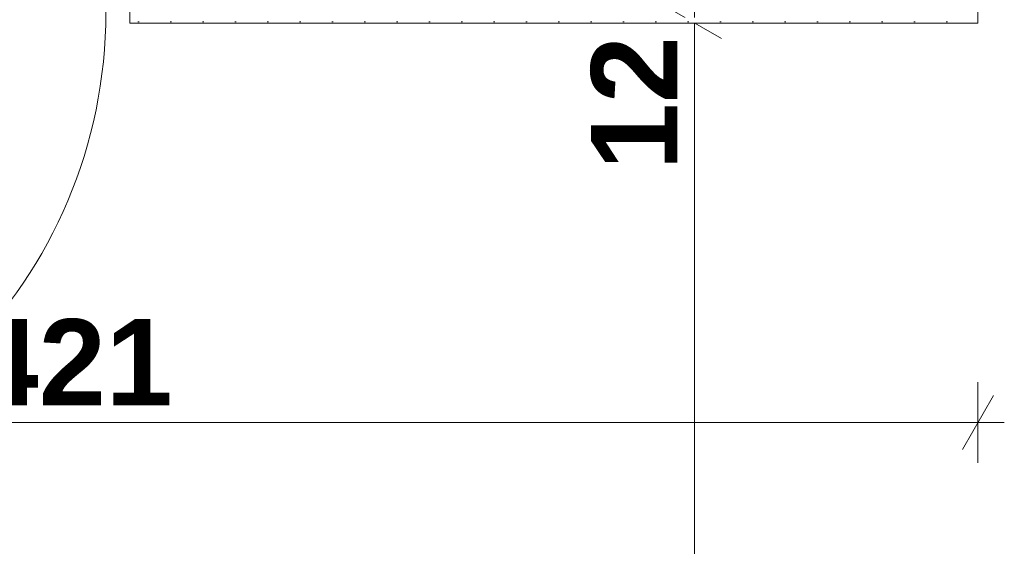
# Model space of a CAD drawing. Extents: x -7314 to 11761, y 144 to 9383.
# Tile 51 of 193: x 1113 to 1341, y 3221 to 3343. Entities that reach past the tile are written whole.
import ezdxf
from ezdxf.xclip import XClip

# ---------------------------------------------------------------- set-up
doc = ezdxf.new("R2010")
doc.units = 0
doc.header["$MEASUREMENT"] = 0
doc.header["$XCLIPFRAME"] = 0
doc.linetypes.add('Wipeout_Contour', pattern=[20000, 0, -20000])
doc.layers.add('FORMA - Arch 01 - 220-A Ściany', color=7, linetype='Continuous')
doc.layers.add('FORMA - Arch 04 - Wymiary ogólne', color=7, linetype='Continuous')
doc.styles.add('STYL_AUTOMATYCZNY_9', font='arial.ttf')
pattern_1 = [(0, (4185.3, -5972.398), (0, 7.5), [0, -7.5])]

# ---------------------------------------------------------------- blocks, each defined once
blk = doc.blocks.new('Rysunek_1_1', base_point=(4185.3, -5972.4))
at = {"layer": 'FORMA - Arch 01 - 220-A Ściany', "color": 7, "linetype": 'Continuous', "lineweight": 13, "ltscale": 0.025}
blk.add_arc((1020.36, 3344.83), 112.4, 270, 0, dxfattribs=at)
at = {"layer": 'FORMA - Arch 04 - Wymiary ogólne', "color": 154, "linetype": 'Continuous', "lineweight": 13, "ltscale": 0.025}
for p, q in [((1269.31, 3342.33), (1269.31, 3354.33)), ((1263.06, 3345.94), (1275.56, 3338.72)), ((1278.68, 3342.33), (1259.93, 3342.33)), ((1269.31, 2594.4), (1269.31, 3342.33)), ((1335.04, 3259.02), (1335.04, 3240.27)), ((1331.43, 3243.39), (1338.65, 3255.89)), ((1335.04, 3249.64), (914.04, 3249.64)), ((1341.15, 3249.64), (1335.04, 3249.64))]:
    blk.add_line(p, q, dxfattribs=at)
at = {"layer": 'FORMA - Arch 04 - Wymiary ogólne', "color": 154, "linetype": 'Continuous', "lineweight": 13, "insert": (1265.31, 3308.21), "char_height": 20, "width": 30.509, "attachment_point": 7, "rotation": 90, "style": 'STYL_AUTOMATYCZNY_9'}
blk.add_mtext('\\A1;{\\pql;\\fArial|b1|i0|c238|p0;\\W1.000000;12}', dxfattribs=at)
at = {"layer": 'FORMA - Arch 04 - Wymiary ogólne', "color": 154, "linetype": 'Continuous', "lineweight": 13, "insert": (1101.66, 3253.64), "char_height": 20, "width": 45.7634, "attachment_point": 7, "style": 'STYL_AUTOMATYCZNY_9'}
blk.add_mtext('\\A1;{\\pql;\\fArial|b1|i0|c238|p0;\\W1.000000;421}', dxfattribs=at)
at = {"color": 254, "linetype": 'Wipeout_Contour', "lineweight": 0, "ltscale": 10797.255442}
blk.add_wipeout([(1333.79, 3343.58), (1333.79, 3342.33), (1335.04, 3342.33)], dxfattribs=at).dxf.layer = 'FORMA - Arch 01 - 220-A Ściany'
at = {"layer": 'FORMA - Arch 01 - 220-A Ściany', "linetype": 'Continuous', "lineweight": 5}
h = blk.add_hatch(dxfattribs=at)
h.set_pattern_fill('Gips_0001', style=0, pattern_type=2)
h.set_pattern_definition(pattern_1)
h.paths.add_polyline_path([(1333.79, 3343.58), (1333.79, 3342.33), (1335.04, 3342.33)])
at = {"color": 254, "linetype": 'Wipeout_Contour', "lineweight": 0, "ltscale": 10799.437792}
blk.add_wipeout([(1335.04, 3343.58), (1333.79, 3343.58), (1335.04, 3342.33)], dxfattribs=at).dxf.layer = 'FORMA - Arch 01 - 220-A Ściany'
at = {"layer": 'FORMA - Arch 01 - 220-A Ściany', "linetype": 'Continuous', "lineweight": 5}
h = blk.add_hatch(dxfattribs=at)
h.set_pattern_fill('Gips_0001', style=0, pattern_type=2)
h.set_pattern_definition(pattern_1)
h.paths.add_polyline_path([(1335.04, 3343.58), (1333.79, 3343.58), (1335.04, 3342.33)])
at = {"layer": 'FORMA - Arch 01 - 220-A Ściany', "color": 7, "linetype": 'Continuous', "lineweight": 15, "ltscale": 0.025, "flags": 128}
for points in [[(1335.04, 3342.33), (1335.04, 3842.92)], [(1335.04, 3342.33), (1333.79, 3342.33)]]:
    blk.add_lwpolyline(points, dxfattribs=at)
at = {"color": 254, "linetype": 'Wipeout_Contour', "lineweight": 0, "ltscale": 14262.115011}
blk.add_wipeout([(1139.56, 3343.58), (1139.56, 3342.33), (1333.79, 3342.33), (1333.79, 3343.58)], dxfattribs=at).dxf.layer = 'FORMA - Arch 01 - 220-A Ściany'
at = {"layer": 'FORMA - Arch 01 - 220-A Ściany', "linetype": 'Continuous', "lineweight": 5}
h = blk.add_hatch(dxfattribs=at)
h.set_pattern_fill('Gips_0001', style=0, pattern_type=2)
h.set_pattern_definition(pattern_1)
h.paths.add_polyline_path([(1139.56, 3343.58), (1139.56, 3342.33), (1333.79, 3342.33), (1333.79, 3343.58)])
at = {"color": 254, "linetype": 'Wipeout_Contour', "lineweight": 0, "ltscale": 17661.236451}
blk.add_wipeout([(1139.56, 3342.33), (1139.56, 3343.58), (1139.56, 3344.83), (1138.31, 3344.83), (1138.31, 3342.33)], dxfattribs=at).dxf.layer = 'FORMA - Arch 01 - 220-A Ściany'
at = {"layer": 'FORMA - Arch 01 - 220-A Ściany', "linetype": 'Continuous', "lineweight": 5}
h = blk.add_hatch(dxfattribs=at)
h.set_pattern_fill('Gips_0001', style=0, pattern_type=2)
h.set_pattern_definition(pattern_1)
h.paths.add_polyline_path([(1139.56, 3342.33), (1139.56, 3343.58), (1139.56, 3344.83), (1138.31, 3344.83), (1138.31, 3342.33)])
at = {"layer": 'FORMA - Arch 01 - 220-A Ściany', "color": 7, "linetype": 'Continuous', "lineweight": 15, "ltscale": 0.025}
for p in [(1138.31, 3344.83), (1138.31, 3344.83), (1139.56, 3342.33), (1139.56, 3342.33)]:
    blk.add_line(p, (1138.31, 3342.33), dxfattribs=at)
at = {"layer": 'FORMA - Arch 01 - 220-A Ściany', "color": 7, "linetype": 'Continuous', "lineweight": 15, "ltscale": 0.025, "flags": 128}
blk.add_lwpolyline([(1139.56, 3342.33), (1333.79, 3342.33)], dxfattribs=at)

msp = doc.modelspace()

# ---------------------------------------------------------------- block references
at = {"lineweight": 20}
ref = msp.add_blockref('Rysunek_1_1', (4185.29965, -5972.39804), dxfattribs=at)
XClip(ref).set_block_clipping_path([(254.0251470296, 246.5573808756), (9689.7973583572, 9358.9497337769)])

doc.saveas('drawing.dxf')
